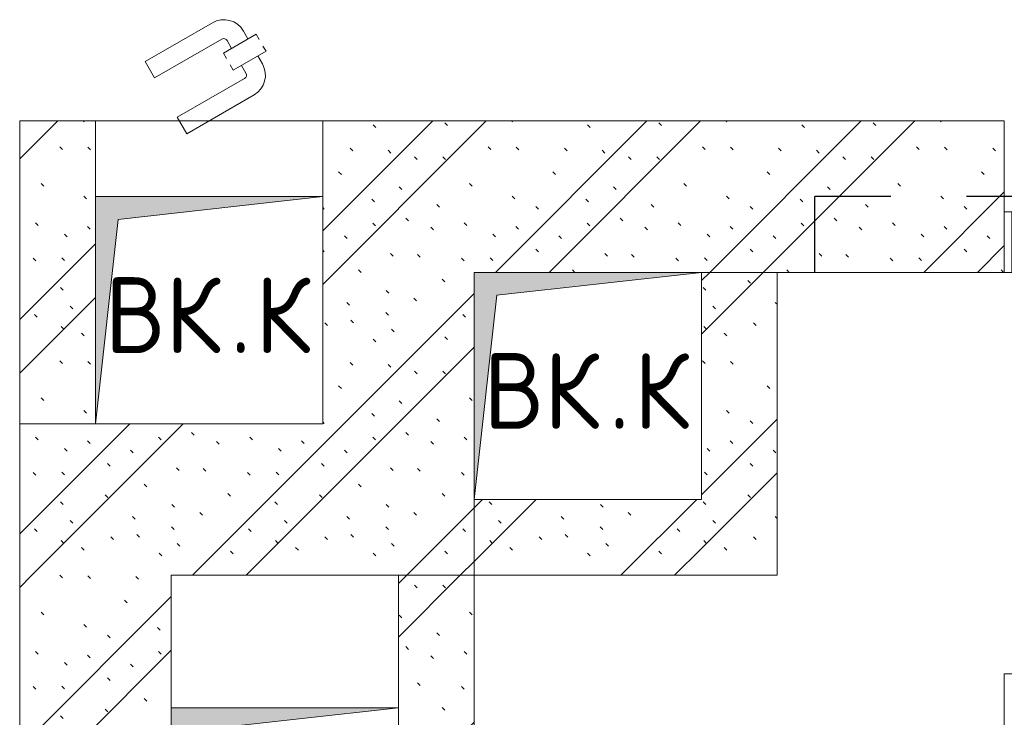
# Model space of a CAD drawing. Header units: millimetres. Extents: x -3267 to 40126, y 29201 to 102288.
# Tile 133 of 256: x 20201 to 21501, y 41631 to 42552. Entities that reach past the tile are written whole.
import ezdxf

# ---------------------------------------------------------------- set-up
doc = ezdxf.new("R2010")
doc.units = ezdxf.units.MM
doc.linetypes.add('3_ Штрих_ 1 х 1 мм', pattern=[200, 100, -100])
for name, color, linetype, lineweight in [('A-____-NOTE-TEXT', 5, 'Continuous', 5), ('A-DOOR-____-MCUT', 7, 'Continuous', 18), ('A-DOOR-____-OTLN', 7, 'Continuous', 9), ('A-DOOR-FRAM-MCUT', 7, 'Continuous', 18), ('A-WALL-____-PATT', 7, 'Continuous', 9), ('I-WALL-____-MCUT', 7, 'Continuous', 9), ('I-WALL-____-OTLN', 7, 'Continuous', 9), ('M-EQPM-____-OTLN', 7, 'Continuous', 9), ('S-BEAM-____-OTLN', 7, 'Continuous', 9)]:
    doc.layers.add(name, color=color, linetype=linetype, lineweight=lineweight)
doc.styles.add('GOST Common', font='GOST_Common.ttf', dxfattribs={"height": 100})
pattern_1 = [(135, (150.28, 188.64), (-282.8427, 3e-14), [5, -395]), (135, (174.9, 237.36), (-282.8427, 3e-14), [5, -395]), (135, (211.96, 236.53), (-282.8427, 3e-14), [5, -395]), (135, (114.96, 223.96), (-282.8427, 3e-14), [5, -395]), (135, (77.54, 223.96), (-282.8427, 3e-14), [5, -395]), (135, (57.44, 184.52), (-282.8427, 3e-14), [5, -395]), (135, (66.21, 142.9), (-282.8427, 3e-14), [5, -395]), (135, (107.33, 161), (-282.8427, 3e-14), [5, -395]), (135, (99.08, 130.94), (-282.8427, 3e-14), [5, -395]), (135, (22.6, 136.46), (-282.8427, 3e-14), [5, -395]), (135, (21.16, 168.08), (-282.8427, 3e-14), [5, -395]), (135, (46.13, 96.12), (-282.8427, 3e-14), [5, -395]), (135, (3.54, 74.6), (-282.8427, 3e-14), [5, -395]), (135, (40.3, 47.56), (-282.8427, 3e-14), [5, -395]), (135, (39.77, 18.47), (-282.8427, 3e-14), [5, -395]), (135, (76.94, 37.28), (-282.8427, 3e-14), [5, -395]), (135, (114.18, 62.4), (-282.8427, 3e-14), [5, -395]), (135, (139.87, 90.2), (-282.8427, 3e-14), [5, -395]), (135, (141.44, 15.82), (-282.8427, 3e-14), [5, -395]), (135, (188.69, 26.73), (-282.8427, 3e-14), [5, -395]), (135, (176.14, 51.36), (-282.8427, 3e-14), [5, -395]), (135, (177.03, 0), (-282.8427, 3e-14), [5, -395]), (135, (276.61, 8.22), (-282.8427, 3e-14), [5, -395]), (135, (271.19, 31.72), (-282.8427, 3e-14), [5, -395]), (135, (268.29, 119.65), (-282.8427, 3e-14), [5, -395]), (135, (237.92, 101.95), (-282.8427, 3e-14), [5, -395]), (135, (237.92, 158.27), (-282.8427, 3e-14), [5, -395]), (135, (260.4, 204.35), (-282.8427, 3e-14), [5, -395]), (135, (275.54, 235.4), (-282.8427, 3e-14), [5, -395]), (135, (117.62, 268.96), (-282.8427, 3e-14), [5, -395]), (135, (203.62, 273.83), (-282.8427, 3e-14), [5, -395]), (135, (47.24, 279.3), (-282.8427, 3e-14), [5, -395]), (135, (23.2, 266.16), (-282.8427, 3e-14), [5, -395]), (135, (42.78, 232.52), (-282.8427, 3e-14), [5, -395]), (135, (177.76, 90.57), (-282.8427, 3e-14), [5, -395]), (135, (181.12, 121.8), (-282.8427, 3e-14), [5, -395]), (135, (206.73, 172.06), (-282.8427, 3e-14), [5, -395]), (135, (143.14, 136.62), (-282.8427, 3e-14), [5, -395]), (135, (211.51, 131.86), (-282.8427, 3e-14), [5, -395]), (135, (81.47, 95.1), (-282.8427, 3e-14), [5, -395]), (135, (235.13, 60.46), (-282.8427, 3e-14), [5, -395]), (135, (242.24, 4.89), (-282.8427, 3e-14), [5, -395]), (45, (0, 106.07), (-282.8427, 0), []), (45, (106.07, 0), (-282.8427, 0), []), (45, (176.78, 0), (-282.8427, 0), []), (45, (0, 176.78), (-282.8427, 0), [])]

# ---------------------------------------------------------------- blocks, each defined once
blk = doc.blocks.new('АР_Канал вертикальный прямоугольный - ВК_К-7750593-ВКК_02_К1_З_ЭОМ_кабель_')
at = {"layer": 'M-EQPM-____-OTLN', "lineweight": 5, "true_color": 0xe2e2e2}
blk.add_hatch(color=254, dxfattribs=at).paths.add_polyline_path([(-150, -150), (-120, 120), (150, 150), (-150, 150), (-150, 12.5)])
at = {"layer": 'M-EQPM-____-OTLN', "color": 253, "lineweight": 13, "true_color": 0xaaaaaa}
for p, q in [((150, 150), (-150, 150)), ((-150, 150), (-150, -150)), ((150, 150), (-150, 150)), ((-150, 150), (-150, -150)), ((-120, 120), (150, 150)), ((-120, 120), (150, 150)), ((150, -150), (150, 150)), ((-150, -150), (-120, 120)), ((-150, -150), (-120, 120)), ((-150, -150), (150, -150))]:
    blk.add_line(p, q, dxfattribs=at)
at = {"layer": 'M-EQPM-____-OTLN', "color": 253, "lineweight": 5, "true_color": 0xaaaaaa}
for p, q in [((-150, -150), (-150, 150)), ((-150, 150), (150, 150)), ((150, 150), (150, -150)), ((150, -150), (-150, -150))]:
    blk.add_line(p, q, dxfattribs=at)
blk = doc.blocks.new('АР_Дверь однопольная - 800х2100h_700__Глухая_Су_EI30-5097571-ВКК_02_К1_З_ЭОМ_кабель_')
at = {"layer": 'A-DOOR-____-MCUT', "color": 253, "lineweight": 13, "true_color": 0xaaaaaa}
for p, q in [((350, 800), (310, 800)), ((310, 800), (310, 100)), ((350, 100), (350, 800)), ((310, 100), (350, 100))]:
    blk.add_line(p, q, dxfattribs=at)
at = {"layer": 'A-DOOR-____-OTLN', "color": 253, "lineweight": 5, "true_color": 0xaaaaaa}
for p, q in [((302, 775), (302, 725)), ((310, 775), (302, 775)), ((350, 775), (358, 775)), ((358, 775), (358, 725)), ((302, 762.5), (290, 762.5)), ((358, 762.5), (370, 762.5)), ((260, 630), (260, 732.5)), ((285, 630), (285, 732.5)), ((302, 737.5), (290, 737.5)), ((358, 737.5), (370, 737.5)), ((375, 630), (375, 732.5)), ((400, 630), (400, 732.5)), ((302, 725), (310, 725)), ((358, 725), (350, 725)), ((285, 630), (260, 630)), ((375, 630), (400, 630))]:
    blk.add_line(p, q, dxfattribs=at)
for centre, radius, start, end in [((350, 100), 700, 90, 180), ((290, 732.5), 30, 90, 180), ((370, 732.5), 30, 0, 90), ((290, 732.5), 4.99, 90, 180), ((370, 732.5), 4.99, 0, 90)]:
    blk.add_arc(centre, radius, start, end, dxfattribs=at)
at = {"layer": 'A-DOOR-FRAM-MCUT', "color": 253, "lineweight": 13, "true_color": 0xaaaaaa}
for p, q in [((-390, 100), (-400, 100)), ((-350, 100), (-390, 100)), ((-390, 100), (-390, 20)), ((-350, 60), (-350, 100)), ((390, 100), (350, 100)), ((350, 100), (350, 60)), ((390, 20), (390, 100)), ((390, 100), (400, 100)), ((-340, 60), (-350, 60)), ((-340, 20), (-340, 60)), ((350, 60), (340, 60)), ((340, 60), (340, 20)), ((-390, 20), (-400, 20)), ((-390, 20), (-340, 20)), ((340, 20), (390, 20)), ((390, 20), (400, 20))]:
    blk.add_line(p, q, dxfattribs=at)
blk = doc.blocks.new('АР_Канал вертикальный прямоугольный - ВК_К-5078163-ВКК_02_К1_З_ЭОМ_кабель_')
at = {"layer": 'M-EQPM-____-OTLN', "lineweight": 5, "true_color": 0xe2e2e2}
blk.add_hatch(color=254, dxfattribs=at).paths.add_polyline_path([(-150, -150), (-120, 120), (150, 150), (-150, 150), (-150, 112.5)])
at = {"layer": 'M-EQPM-____-OTLN', "color": 253, "lineweight": 13, "true_color": 0xaaaaaa}
for p, q in [((150, 150), (-150, 150)), ((-150, 150), (-150, -150)), ((150, 150), (-150, 150)), ((-150, 150), (-150, -150)), ((-120, 120), (150, 150)), ((-120, 120), (150, 150)), ((150, -150), (150, 150)), ((-150, -150), (-120, 120)), ((-150, -150), (-120, 120)), ((-150, -150), (150, -150))]:
    blk.add_line(p, q, dxfattribs=at)
at = {"layer": 'M-EQPM-____-OTLN', "color": 253, "lineweight": 5, "true_color": 0xaaaaaa}
for p, q in [((-150, -150), (-150, 150)), ((-150, 150), (150, 150)), ((150, 150), (150, -150)), ((150, -150), (-150, -150))]:
    blk.add_line(p, q, dxfattribs=at)
blk = doc.blocks.new('АР_Канал вертикальный прямоугольный - ВК_К-5078308-ВКК_02_К1_З_ЭОМ_кабель_')
at = {"layer": 'M-EQPM-____-OTLN', "lineweight": 5, "true_color": 0xe2e2e2}
blk.add_hatch(color=254, dxfattribs=at).paths.add_polyline_path([(-150, -150), (-120, 120), (150, 150), (-150, 150), (-150, -122.1)])
at = {"layer": 'M-EQPM-____-OTLN', "color": 253, "lineweight": 13, "true_color": 0xaaaaaa}
for p, q in [((150, 150), (-150, 150)), ((-150, 150), (-150, -150)), ((150, 150), (-150, 150)), ((-150, 150), (-150, -150)), ((-120, 120), (150, 150)), ((-120, 120), (150, 150)), ((150, -150), (150, 150)), ((-150, -150), (-120, 120)), ((-150, -150), (-120, 120)), ((-150, -150), (150, -150))]:
    blk.add_line(p, q, dxfattribs=at)
at = {"layer": 'M-EQPM-____-OTLN', "color": 253, "lineweight": 5, "true_color": 0xaaaaaa}
for p, q in [((-150, -150), (-150, 150)), ((-150, 150), (150, 150)), ((150, 150), (150, -150)), ((150, -150), (-150, -150))]:
    blk.add_line(p, q, dxfattribs=at)
blk = doc.blocks.new('АР_Дверь однопольная - 300х400h_200__ВК_СС-4227926-ВКК_02_К1_З_ЭОМ_кабель_')
at = {"layer": 'A-DOOR-____-OTLN', "color": 253, "lineweight": 5, "true_color": 0xaaaaaa}
for p, q in [((-84.4, 128.3), (4.4, 179.6)), ((-71.9, 106.7), (16.9, 157.9)), ((62.2, 164.4), (18.9, 139.4)), ((29.7, 145.7), (23.7, 156.1)), ((51.4, 158.2), (45.4, 168.6)), ((66.2, 157.5), (62.2, 164.4)), ((71.2, 148.8), (75.2, 141.9)), ((18.9, 139.4), (22.9, 132.5)), ((75.2, 141.9), (31.9, 116.9)), ((64.4, 135.7), (70.4, 125.3)), ((-71.9, 106.7), (-84.4, 128.3)), ((31.9, 116.9), (27.9, 123.8)), ((42.7, 123.2), (48.7, 112.8)), ((-41.9, 54.7), (46.9, 105.9)), ((-29.4, 33), (59.4, 84.3)), ((-41.9, 54.7), (-29.4, 33))]:
    blk.add_line(p, q, dxfattribs=at)
for centre, radius, start, end in [((19.4, 153.6), 30, 30, 120), ((19.4, 153.6), 4.99, 30, 120), ((44.4, 110.3), 30, 300, 30), ((44.4, 110.3), 4.99, 300, 30)]:
    blk.add_arc(centre, radius, start, end, dxfattribs=at)
blk = doc.blocks.new('АР_Перемычка - 200_Уx2_50x5__250-250-5284391-ВКК_02_К1_З_ЭОМ_кабель_')
at = {"layer": 'S-BEAM-____-OTLN', "color": 9, "linetype": '3_ Штрих_ 1 х 1 мм', "lineweight": 25, "true_color": 0xc4c4c4}
for p, q in [((-650, 100), (-650, -100)), ((650, 100), (650, -100)), ((-650, 0), (650, 0))]:
    blk.add_line(p, q, dxfattribs=at)
blk = doc.blocks.new('Наметкина 10_РД_АР_К1_отсоединено_rvt-1-ВКК_02_К1_З_ЭОМ_кабель_')
at = {"layer": 'A-WALL-____-PATT', "lineweight": 5, "true_color": 0xaaaaaa}
h = blk.add_hatch(dxfattribs=at)
h.set_pattern_fill('FP_1', color=253, style=0, pattern_type=2)
h.set_pattern_definition(pattern_1)
h.paths.add_polyline_path([(18575, 42600), (18575, 42700), (18475, 42700), (18475, 42600)])
h = blk.add_hatch(dxfattribs=at)
h.set_pattern_fill('FP_1', color=253, style=0, pattern_type=2)
h.set_pattern_definition(pattern_1)
h.paths.add_polyline_path([(18900.4, 42300), (19075, 42300), (19075, 42700), (18875, 42700), (18875, 42300)])
h = blk.add_hatch(dxfattribs=at)
h.set_pattern_fill('FP_1', color=253, style=0, pattern_type=2)
h.set_pattern_definition(pattern_1)
h.paths.add_polyline_path([(20925, 42500), (20925, 42700), (20575, 42700), (20575, 42500)])
h.paths.add_polyline_path([(19501.5, 42500), (19775, 42500), (19775, 42700), (19075, 42700), (19075, 42500), (19375, 42500)])
h = blk.add_hatch(dxfattribs=at)
h.set_pattern_fill('FP_1', color=253, style=0, pattern_type=2)
h.set_pattern_definition(pattern_1)
h.paths.add_polyline_path([(18475, 42300), (18575, 42300), (18575, 42600), (18475, 42600), (18475, 42462.5)])
h = blk.add_hatch(dxfattribs=at)
h.set_pattern_fill('FP_1', color=253, style=0, pattern_type=2)
h.set_pattern_definition(pattern_1)
h.paths.add_polyline_path([(19475, 42100), (19475, 42500), (19375, 42500), (19375, 42100)])
h = blk.add_hatch(dxfattribs=at)
h.set_pattern_fill('FP_1', color=253, style=0, pattern_type=2)
h.set_pattern_definition(pattern_1)
h.paths.add_polyline_path([(18900.4, 42100), (19075, 42100), (19075, 42300), (18475, 42300), (18475, 42100), (18875, 42100)])
h = blk.add_hatch(dxfattribs=at)
h.set_pattern_fill('FP_1', color=253, style=0, pattern_type=2)
h.set_pattern_definition(pattern_1)
h.paths.add_polyline_path([(19075, 42100), (19375, 42100), (19375, 42200), (19075, 42200)])
h = blk.add_hatch(dxfattribs=at)
h.set_pattern_fill('FP_1', color=253, style=0, pattern_type=2)
h.set_pattern_definition(pattern_1)
h.paths.add_polyline_path([(18599.8, 41475), (18675, 41475), (18675, 42100), (18475, 42100), (18475, 41475)])
h = blk.add_hatch(dxfattribs=at)
h.set_pattern_fill('FP_1', color=253, style=0, pattern_type=2)
h.set_pattern_definition(pattern_1)
h.paths.add_polyline_path([(19075, 41475), (19075, 42100), (18975, 42100), (18975, 41475)])
at = {"layer": 'I-WALL-____-MCUT', "color": 253, "lineweight": 5, "true_color": 0xaaaaaa}
for p, q in [((18575, 42700), (18475, 42700)), ((18475, 42700), (18475, 42600)), ((18575, 42600), (18575, 42700)), ((19075, 42700), (18875, 42700)), ((18875, 42700), (18875, 42600)), ((19775, 42700), (19075, 42700)), ((19775, 42500), (19775, 42700)), ((18475, 42600), (18475, 42300)), ((19375, 42500), (19775, 42500)), ((19475, 42500), (19375, 42500)), ((19475, 42100), (19475, 42500)), ((18475, 42300), (18575, 42300)), ((18575, 42300), (18475, 42300)), ((18475, 42300), (18475, 42100)), ((19075, 42100), (19075, 42200)), ((19075, 42200), (19075, 42100)), ((18475, 42100), (18475, 41475)), ((18675, 41925), (18675, 42100)), ((18675, 42100), (19075, 42100)), ((18975, 42100), (18975, 41925)), ((19075, 42100), (18975, 42100)), ((19075, 42100), (19375, 42100)), ((19075, 41475), (19075, 42100)), ((19375, 42100), (19475, 42100))]:
    blk.add_line(p, q, dxfattribs=at)
at = {"layer": 'I-WALL-____-OTLN', "color": 253, "lineweight": 5, "true_color": 0xaaaaaa}
blk.add_line((18575, 42700), (18875, 42700), dxfattribs=at)
at = {"layer": 'A-DOOR-____-OTLN', "color": 253, "lineweight": 5, "true_color": 0xaaaaaa}
blk.add_blockref('АР_Дверь однопольная - 300х400h_200__ВК_СС-4227926-ВКК_02_К1_З_ЭОМ_кабель_', (18725, 42650), dxfattribs=at)
at = {"layer": 'A-DOOR-____-OTLN', "color": 253, "lineweight": 5, "true_color": 0xaaaaaa, "rotation": 180}
blk.add_blockref('АР_Дверь однопольная - 800х2100h_700__Глухая_Су_EI30-5097571-ВКК_02_К1_З_ЭОМ_кабель_', (20175, 42600), dxfattribs=at)
at = {"layer": 'M-EQPM-____-OTLN', "color": 253, "lineweight": 5, "true_color": 0xaaaaaa}
for name, p in [('АР_Канал вертикальный прямоугольный - ВК_К-7750593-ВКК_02_К1_З_ЭОМ_кабель_', (18725, 42450)), ('АР_Канал вертикальный прямоугольный - ВК_К-5078163-ВКК_02_К1_З_ЭОМ_кабель_', (19225, 42350)), ('АР_Канал вертикальный прямоугольный - ВК_К-5078308-ВКК_02_К1_З_ЭОМ_кабель_', (18825, 41775))]:
    blk.add_blockref(name, p, dxfattribs=at)
at = {"layer": 'S-BEAM-____-OTLN', "color": 253, "lineweight": 5, "true_color": 0xaaaaaa, "rotation": 180}
blk.add_blockref('АР_Перемычка - 200_Уx2_50x5__250-250-5284391-ВКК_02_К1_З_ЭОМ_кабель_', (20175, 42600), dxfattribs=at)
at = {"layer": 'A-____-NOTE-TEXT', "color": 253, "lineweight": 5, "true_color": 0xaaaaaa, "char_height": 100, "attachment_point": 1, "style": 'GOST Common'}
for s, insert, width in [('ВК', (18587.4, 42493.6), 200.422), ('\\fGOST Common|b0|i0|c204|p34|;К', (18785.8, 42493.6), 96.202), ('\\fGOST Common|b0|i0|c204|p34|;.', (18752.8, 42493.6), 40.084), ('ВК', (19087.4, 42393.6), 200.422), ('ВК', (19087.4, 42393.6), 200.422), ('\\fGOST Common|b0|i0|c204|p34|;К', (19285.8, 42393.6), 96.202), ('\\fGOST Common|b0|i0|c204|p34|;К', (19285.8, 42393.6), 96.202), ('\\fGOST Common|b0|i0|c204|p34|;.', (19252.8, 42393.6), 40.084), ('\\fGOST Common|b0|i0|c204|p34|;.', (19252.8, 42393.6), 40.084)]:
    blk.add_mtext(s, dxfattribs=dict(at, insert=insert, width=width))

msp = doc.modelspace()

# ---------------------------------------------------------------- block references
at = {"lineweight": 5}
msp.add_blockref('Наметкина 10_РД_АР_К1_отсоединено_rvt-1-ВКК_02_К1_З_ЭОМ_кабель_', (1725.6, -281.3), dxfattribs=at)

doc.saveas('drawing.dxf')
